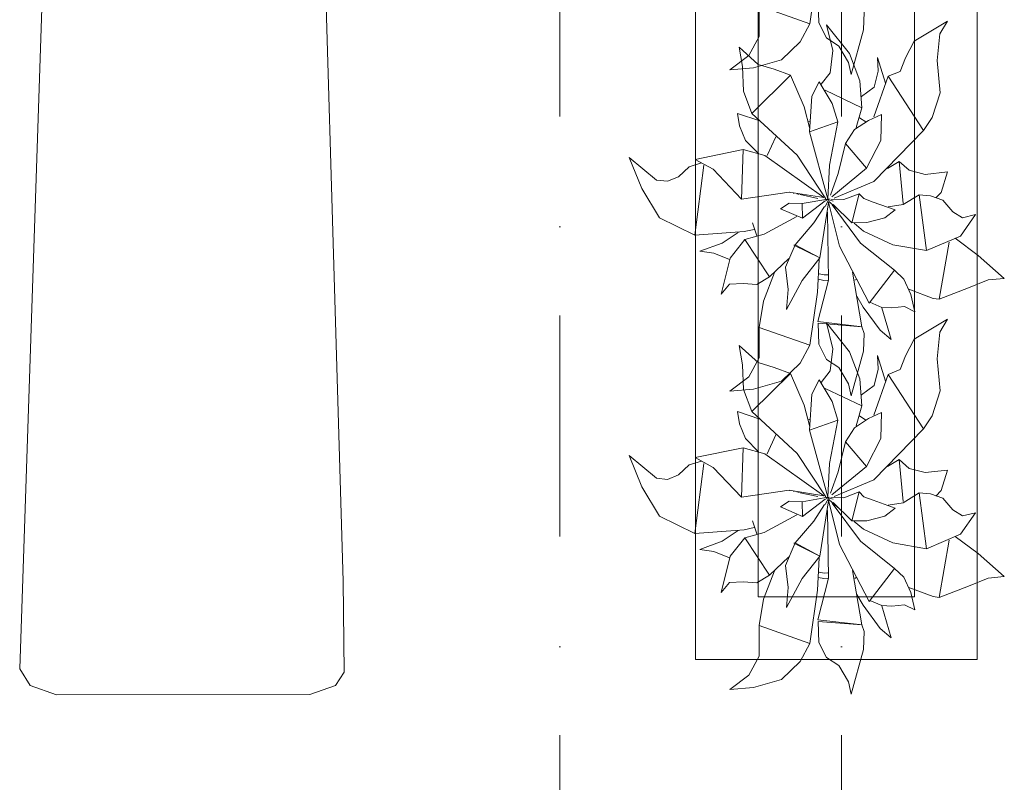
# Model space of a CAD drawing. Header units: millimetres. Extents: x -14761 to 157739, y -22400 to 107990.
# Tile 215 of 228: x 106688 to 108260, y 47880 to 49098. Entities that reach past the tile are written whole.
import ezdxf

# ---------------------------------------------------------------- set-up
doc = ezdxf.new("R2010")
doc.units = ezdxf.units.MM
doc.header["$MEASUREMENT"] = 0
doc.linetypes.add('Штрихпунктирная', pattern=[670.277762, 352.777767, -176.388884, 0, -141.111112])
for name, color, linetype in [('Интерьер - лежаки 2', 7, 'Continuous'), ('Интерьер - Мебель', 7, 'Continuous'), ('Элемент Модели - Оси', 7, 'Continuous')]:
    doc.layers.add(name, color=color, linetype=linetype)

msp = doc.modelspace()

# ---------------------------------------------------------------- linework, layer by layer
at = {"layer": 'Интерьер - лежаки 2', "color": 7, "linetype": 'Continuous', "lineweight": 15, "flags": 128}
msp.add_lwpolyline([(107204.1, 48201.1), (107205.9, 48055.9), (107191.8, 48034.5), (107151.1, 48020), (106746.2, 48019.9), (106704.4, 48034.5), (106687.7, 48061.3), (106741.1, 49660), (107161.1, 49660)], close=True, dxfattribs=at)
at = {"layer": 'Интерьер - Мебель', "color": 7, "linetype": 'Continuous', "lineweight": 15}
for p, q in [((107766.5, 49576.3), (107766.5, 48076.3)), ((108216.5, 48076.3), (108216.5, 49576.3)), ((107866.5, 49476.3), (107866.5, 48176.3)), ((108116.5, 48176.3), (108116.5, 49476.3)), ((107866.5, 48176.3), (108116.5, 48176.3)), ((107766.5, 48076.3), (108216.5, 48076.3))]:
    msp.add_line(p, q, dxfattribs=at)
at = {"layer": 'Интерьер - Мебель', "color": 252, "linetype": 'Continuous', "lineweight": 5}
for p, q in [((107949.4, 49090.7), (107961.4, 49175.7)), ((107949.4, 49090.7), (107961.4, 49175.7)), ((107962.4, 49125.9), (107963.6, 49092.3)), ((107962.4, 49125.9), (107963.6, 49092.3)), ((107868.1, 49070.6), (107868.4, 49119.4)), ((107868.1, 49070.6), (107868.4, 49119.4)), ((107868.4, 49119.4), (107949.4, 49090.7)), ((107868.4, 49119.4), (107949.4, 49090.7)), ((108034.8, 49081.2), (108035.9, 49109.6)), ((108034.8, 49081.2), (108035.9, 49109.6)), ((108115.6, 49063.3), (108169.1, 49095.2)), ((108115.6, 49063.3), (108169.1, 49095.2)), ((108156.6, 49074.9), (108169.1, 49095.2)), ((108156.6, 49074.9), (108169.1, 49095.2)), ((107933.8, 49062.1), (107949.4, 49090.7)), ((107933.8, 49062.1), (107949.4, 49090.7)), ((107963.6, 49092.3), (107976, 49068.3)), ((107963.6, 49092.3), (107976, 49068.3)), ((107976, 49089.4), (107986.1, 49048.3)), ((107976, 49089.4), (108012.4, 49043.5)), ((107976, 49089.4), (107986.1, 49048.3)), ((107976, 49089.4), (108012.4, 49043.5)), ((108015.1, 49010), (108034.8, 49081.2)), ((108015.1, 49010), (108034.8, 49081.2)), ((107851.6, 49040.2), (107868.1, 49070.6)), ((107851.6, 49040.2), (107868.1, 49070.6)), ((107976, 49068.3), (107995.7, 49055.4)), ((107976, 49068.3), (107995.7, 49055.4)), ((108102, 49036.8), (108115.6, 49063.3)), ((108102, 49036.8), (108115.6, 49063.3)), ((108152.5, 49032.3), (108156.6, 49074.9)), ((108152.5, 49032.3), (108156.6, 49074.9)), ((107836.5, 49053.5), (107841.9, 49022.7)), ((107836.5, 49053.5), (107866.5, 49026.2)), ((107836.5, 49053.5), (107841.9, 49022.7)), ((107836.5, 49053.5), (107866.5, 49026.2)), ((107903.8, 49033.3), (107933.8, 49062.1)), ((107903.8, 49033.3), (107933.8, 49062.1)), ((107981.6, 49012.9), (107986.1, 49048.3)), ((107981.6, 49012.9), (107986.1, 49048.3)), ((107995.7, 49055.4), (108010.9, 49029.3)), ((107995.7, 49055.4), (108010.9, 49029.3)), ((107821.5, 49017.3), (107851.6, 49040.2)), ((107821.5, 49017.3), (107851.6, 49040.2)), ((107859.5, 49020.6), (107903.8, 49033.3)), ((107859.5, 49020.6), (107903.8, 49033.3)), ((108012.4, 49043.5), (108029, 49000.1)), ((108012.4, 49043.5), (108029, 49000.1)), ((108057.3, 49037.2), (108058.3, 49015.4)), ((108057.3, 49037.2), (108070.2, 48996.3)), ((108057.3, 49037.2), (108058.3, 49015.4)), ((108057.3, 49037.2), (108070.2, 48996.3)), ((108093.4, 49014.9), (108102, 49036.8)), ((108093.4, 49014.9), (108102, 49036.8)), ((108152.5, 49032.3), (108157.5, 48980.8)), ((108152.5, 49032.3), (108157.5, 48980.8)), ((107821.5, 49017.3), (107859.5, 49020.6)), ((107821.5, 49017.3), (107859.5, 49020.6)), ((107841.9, 49022.7), (107843.1, 48983.3)), ((107841.9, 49022.7), (107843.1, 48983.3)), ((107866.5, 49026.2), (107892.3, 49018.3)), ((107866.5, 49026.2), (107892.3, 49018.3)), ((107892.3, 49018.3), (107918.5, 49008.9)), ((107892.3, 49018.3), (107918.5, 49008.9)), ((108010.9, 49029.3), (108015.1, 49010)), ((108010.9, 49029.3), (108015.1, 49010)), ((107856.7, 48947.8), (107918.5, 49008.9)), ((107856.7, 48947.8), (107918.5, 49008.9)), ((107918.5, 49008.9), (107940.2, 48958.3)), ((107918.5, 49008.9), (107940.2, 48958.3)), ((107967.4, 48994.4), (107981.6, 49012.9)), ((107967.4, 48994.4), (107981.6, 49012.9)), ((108051.3, 48942.4), (108074.5, 49007.3)), ((108051.3, 48942.4), (108074.5, 49007.3)), ((108051.8, 48989.7), (108058.3, 49015.4)), ((108051.8, 48989.7), (108058.3, 49015.4)), ((108074.5, 49007.3), (108093.4, 49014.9)), ((108074.5, 49007.3), (108093.4, 49014.9)), ((108074.5, 49007.3), (108130.6, 48920.5)), ((108074.5, 49007.3), (108130.6, 48920.5)), ((107952.2, 48975.5), (107964.2, 48998.5)), ((107952.2, 48975.5), (107964.2, 48998.5)), ((107964.2, 48998.5), (107984.9, 48963.8)), ((107964.2, 48998.5), (107984.9, 48963.8)), ((107973.5, 48984.8), (108032.2, 48956.9)), ((107973.5, 48984.8), (108032.2, 48956.9)), ((108029, 49000.1), (108032.2, 48956.9)), ((108029, 49000.1), (108032.2, 48956.9)), ((108031.9, 48974.7), (108051.8, 48989.7)), ((108031.9, 48974.7), (108051.8, 48989.7)), ((107843.1, 48983.3), (107856.7, 48947.8)), ((107843.1, 48983.3), (107856.7, 48947.8)), ((107948.8, 48918.3), (107952.2, 48975.5)), ((107948.8, 48918.3), (107952.2, 48975.5)), ((108144.3, 48941.2), (108157.5, 48980.8)), ((108144.3, 48941.2), (108157.5, 48980.8)), ((107940.2, 48958.3), (107949.1, 48923.5)), ((107940.2, 48958.3), (107949.1, 48923.5)), ((107984.9, 48963.8), (107993.7, 48934.2)), ((107984.9, 48963.8), (107993.7, 48934.2)), ((108023.4, 48925.2), (108032.2, 48956.9)), ((108023.4, 48925.2), (108032.2, 48956.9)), ((107833.8, 48947.8), (107836.8, 48928.2)), ((107833.8, 48947.8), (107869.3, 48935.9)), ((107833.8, 48947.8), (107836.8, 48928.2)), ((107833.8, 48947.8), (107869.3, 48935.9)), ((107856.7, 48947.8), (107929, 48881)), ((107856.7, 48947.8), (107929, 48881)), ((108028.7, 48941), (108038.4, 48934.3)), ((108028.7, 48941), (108038.4, 48934.3)), ((108042.6, 48936.6), (108063.5, 48946.2)), ((108042.6, 48936.6), (108063.5, 48946.2)), ((108062.8, 48904.7), (108063.5, 48946.2)), ((108062.8, 48904.7), (108063.5, 48946.2)), ((108130.6, 48920.5), (108144.3, 48941.2)), ((108130.6, 48920.5), (108144.3, 48941.2)), ((107836.8, 48928.2), (107846.7, 48904.8)), ((107836.8, 48928.2), (107846.7, 48904.8)), ((107946, 48934.4), (107949.7, 48935.6)), ((107946, 48934.4), (107949.7, 48935.6)), ((107948.8, 48918.3), (107993.7, 48934.2)), ((107948.8, 48918.3), (107993.7, 48934.2)), ((107980.7, 48865.1), (107993.7, 48934.2)), ((107980.7, 48865.1), (107993.7, 48934.2)), ((108005.9, 48899.7), (108020.4, 48922.1)), ((108005.9, 48899.7), (108020.4, 48922.1)), ((108020.4, 48922.1), (108042.6, 48936.6)), ((108020.4, 48922.1), (108042.6, 48936.6)), ((107880.9, 48880.6), (107894.7, 48910.7)), ((107880.9, 48880.6), (107894.7, 48910.7)), ((107948.8, 48918.3), (107977.9, 48811.1)), ((107948.8, 48918.3), (107977.9, 48811.1)), ((108051.5, 48839.1), (108130.6, 48920.5)), ((108051.5, 48839.1), (108130.6, 48920.5)), ((107766.2, 48874.5), (107842.5, 48890.2)), ((107766.2, 48874.5), (107842.5, 48890.2)), ((107840.2, 48811.2), (107842.5, 48890.2)), ((107840.2, 48811.2), (107842.5, 48890.2)), ((107842.5, 48890.2), (107877.2, 48880.6)), ((107842.5, 48890.2), (107877.2, 48880.6)), ((107846.7, 48904.8), (107867.3, 48883.8)), ((107846.7, 48904.8), (107867.3, 48883.8)), ((107994.4, 48851.8), (108005.9, 48899.7)), ((107994.4, 48851.8), (108005.9, 48899.7)), ((108005.9, 48899.7), (108039.7, 48860.4)), ((108005.9, 48899.7), (108039.7, 48860.4)), ((108039.7, 48860.4), (108062.8, 48904.7)), ((108039.7, 48860.4), (108062.8, 48904.7)), ((107660.6, 48877.6), (107680.8, 48828)), ((107660.6, 48877.6), (107704.5, 48841.5)), ((107660.6, 48877.6), (107680.8, 48828)), ((107660.6, 48877.6), (107704.5, 48841.5)), ((107766.2, 48874.5), (107795, 48858.7)), ((107766.2, 48874.5), (107795, 48858.7)), ((107877.2, 48880.6), (107971.3, 48813.4)), ((107877.2, 48880.6), (107971.3, 48813.4)), ((107929, 48881), (107974.7, 48811.7)), ((107929, 48881), (107974.7, 48811.7)), ((107739.6, 48846.8), (107756.7, 48862.6)), ((107739.6, 48846.8), (107756.7, 48862.6)), ((107756.7, 48862.6), (107776.4, 48869)), ((107756.7, 48862.6), (107776.4, 48869)), ((107765.7, 48753.4), (107779.8, 48865.1)), ((107765.7, 48753.4), (107779.8, 48865.1)), ((107795, 48858.7), (107840.2, 48811.2)), ((107795, 48858.7), (107840.2, 48811.2)), ((107977.9, 48811.1), (107980.7, 48865.1)), ((107977.9, 48811.1), (107980.7, 48865.1)), ((107984.1, 48814.7), (108039.7, 48860.4)), ((107984.1, 48814.7), (108039.7, 48860.4)), ((108073.2, 48860.2), (108091.7, 48871.2)), ((108073.2, 48860.2), (108091.7, 48871.2)), ((108074.7, 48863.4), (108075.5, 48861)), ((108074.7, 48863.4), (108075.5, 48861)), ((108091.7, 48871.2), (108098, 48804.3)), ((108091.7, 48871.2), (108108, 48857.2)), ((108091.7, 48871.2), (108098, 48804.3)), ((108091.7, 48871.2), (108108, 48857.2)), ((107721.8, 48839.6), (107739.6, 48846.8)), ((107721.8, 48839.6), (107739.6, 48846.8)), ((107982.3, 48817.6), (107994.4, 48851.8)), ((107982.3, 48817.6), (107994.4, 48851.8)), ((108108, 48857.2), (108133.5, 48850.6)), ((108108, 48857.2), (108133.5, 48850.6)), ((108133.5, 48850.6), (108168.9, 48854.6)), ((108133.5, 48850.6), (108168.9, 48854.6)), ((108159, 48821.9), (108168.9, 48854.6)), ((108159, 48821.9), (108168.9, 48854.6)), ((107680.8, 48828), (107709, 48781)), ((107680.8, 48828), (107709, 48781)), ((107704.5, 48841.5), (107721.8, 48839.6)), ((107704.5, 48841.5), (107721.8, 48839.6)), ((107988.2, 48812.4), (108051.5, 48839.1)), ((107988.2, 48812.4), (108051.5, 48839.1)), ((107840.2, 48811.2), (107916.3, 48822.3)), ((107840.2, 48811.2), (107916.3, 48822.3)), ((107916.3, 48822.3), (107971.3, 48813.4)), ((107916.3, 48822.3), (107971.3, 48813.4)), ((107916.6, 48822.1), (107917.6, 48821.9)), ((107916.6, 48822.1), (107917.6, 48821.9)), ((107922.4, 48820.8), (107924.4, 48820.4)), ((107922.4, 48820.8), (107924.4, 48820.4)), ((107928.2, 48819.6), (107932.1, 48818.7)), ((107928.2, 48819.6), (107932.1, 48818.7)), ((107934, 48818.3), (107962, 48812.2)), ((107934, 48818.3), (107962, 48812.2)), ((107973.7, 48799.4), (107980.1, 48811.5)), ((107973.7, 48799.4), (107980.1, 48811.5)), ((107974.4, 48808.4), (107980.1, 48811.5)), ((107974.4, 48808.4), (107980.1, 48811.5)), ((108003.3, 48810.4), (108027.9, 48819.7)), ((108003.3, 48810.4), (108027.9, 48819.7)), ((108016.1, 48773.2), (108027.9, 48819.7)), ((108016.1, 48773.2), (108027.9, 48819.7)), ((108027.9, 48819.7), (108035.6, 48811.9)), ((108027.9, 48819.7), (108035.6, 48811.9)), ((108035.6, 48811.9), (108050.1, 48806.2)), ((108035.6, 48811.9), (108050.1, 48806.2)), ((108098, 48802.4), (108123.6, 48818)), ((108098, 48802.4), (108123.6, 48818)), ((108123.6, 48818), (108135.5, 48728.8)), ((108123.6, 48818), (108142, 48816.5)), ((108123.6, 48818), (108135.5, 48728.8)), ((108123.6, 48818), (108142, 48816.5)), ((108142, 48816.5), (108161.6, 48809.5)), ((108142, 48816.5), (108161.6, 48809.5)), ((108150.4, 48813.1), (108159, 48821.9)), ((108150.4, 48813.1), (108159, 48821.9)), ((107902.6, 48795.8), (107916.4, 48804.7)), ((107902.6, 48795.8), (107916.4, 48804.7)), ((107902.6, 48795.8), (107937.3, 48780.4)), ((107902.6, 48795.8), (107937.3, 48780.4)), ((107916.4, 48804.7), (107937.1, 48803.9)), ((107916.4, 48804.7), (107937.1, 48803.9)), ((107937.1, 48803.9), (107977.9, 48811.1)), ((107937.1, 48803.9), (107977.9, 48811.1)), ((107937.1, 48803.9), (107937.3, 48780.4)), ((107937.1, 48803.9), (107937.3, 48780.4)), ((107937.3, 48780.4), (107973.9, 48808.1)), ((107937.3, 48780.4), (107973.9, 48808.1)), ((107955.8, 48773), (107972.4, 48799.3)), ((107955.8, 48773), (107972.4, 48799.3)), ((107965.4, 48717.1), (107979.2, 48805.4)), ((107965.4, 48717.1), (107979.2, 48805.4)), ((107975.4, 48810.6), (107977.4, 48810.2)), ((107975.4, 48810.6), (107977.4, 48810.2)), ((107976.9, 48810.3), (107977.9, 48811.1)), ((107976.9, 48810.3), (107977.9, 48811.1)), ((107979.1, 48806.2), (107996.4, 48735.9)), ((107979.1, 48806.2), (107996.4, 48735.9)), ((107979.3, 48809.7), (107986.2, 48808)), ((107979.3, 48809.7), (107986.2, 48808)), ((107979.3, 48807.3), (107993.9, 48794.8)), ((107979.3, 48807.3), (107993.9, 48794.8)), ((107982.6, 48811), (108003.3, 48810.4)), ((107982.6, 48811), (108003.3, 48810.4)), ((107984.8, 48801.7), (108030.3, 48740.8)), ((107984.8, 48801.7), (108030.3, 48740.8)), ((107986.3, 48802.7), (108016.1, 48773.2)), ((107986.3, 48802.7), (108016.1, 48773.2)), ((108050.1, 48806.2), (108085.3, 48793.9)), ((108050.1, 48806.2), (108085.3, 48793.9)), ((108074.2, 48798.7), (108098, 48802.4)), ((108074.2, 48798.7), (108098, 48802.4)), ((108161.6, 48809.5), (108177.7, 48791)), ((108161.6, 48809.5), (108177.7, 48791)), ((107709, 48781), (107765.7, 48753.4)), ((107709, 48781), (107765.7, 48753.4)), ((107876.4, 48754.9), (107928.2, 48783.2)), ((107876.4, 48754.9), (107928.2, 48783.2)), ((107977.2, 48790), (107979, 48681.8)), ((107977.2, 48790), (107979, 48681.8)), ((108040.2, 48773.5), (108069.2, 48781)), ((108040.2, 48773.5), (108069.2, 48781)), ((108069.2, 48781), (108085.3, 48793.9)), ((108069.2, 48781), (108085.3, 48793.9)), ((108177.7, 48791), (108193.1, 48781.2)), ((108177.7, 48791), (108193.1, 48781.2)), ((108189.7, 48752.1), (108213.7, 48786.4)), ((108189.7, 48752.1), (108213.7, 48786.4)), ((108193.1, 48781.2), (108213.7, 48786.4)), ((108193.1, 48781.2), (108213.7, 48786.4)), ((107857.7, 48773.3), (107864.8, 48752.7)), ((107857.7, 48773.3), (107864.8, 48752.7)), ((107925.8, 48738.3), (107955.8, 48773)), ((107925.8, 48738.3), (107955.8, 48773)), ((108016.1, 48773.2), (108040.2, 48773.5)), ((108016.1, 48773.2), (108040.2, 48773.5)), ((108020, 48772.5), (108034.7, 48759.9)), ((108020, 48772.5), (108034.7, 48759.9)), ((107765.7, 48753.4), (107844.1, 48759.3)), ((107765.7, 48753.4), (107844.1, 48759.3)), ((107809.4, 48740.8), (107834.9, 48758)), ((107809.4, 48740.8), (107834.9, 48758)), ((107844.1, 48759.3), (107860.5, 48762.7)), ((107844.1, 48759.3), (107860.5, 48762.7)), ((107845.6, 48746.5), (107876.4, 48754.9)), ((107845.6, 48746.5), (107876.4, 48754.9)), ((108034.7, 48759.9), (108081.6, 48738.1)), ((108034.7, 48759.9), (108081.6, 48738.1)), ((108135.5, 48728.8), (108189.7, 48752.1)), ((108135.5, 48728.8), (108189.7, 48752.1)), ((107773.6, 48727.9), (107809.4, 48740.8)), ((107773.6, 48727.9), (107809.4, 48740.8)), ((107821.8, 48716.8), (107845.6, 48746.5)), ((107821.8, 48716.8), (107845.6, 48746.5)), ((107845.6, 48746.5), (107885, 48686.9)), ((107845.6, 48746.5), (107885, 48686.9)), ((107910.6, 48702.5), (107925.8, 48738.3)), ((107910.6, 48702.5), (107925.8, 48738.3)), ((107923.6, 48737.6), (107925.8, 48738.3)), ((107923.6, 48737.6), (107925.8, 48738.3)), ((107923.6, 48737.6), (107965.4, 48717.1)), ((107923.6, 48737.6), (107965.4, 48717.1)), ((107925.8, 48738.3), (107965.4, 48717.1)), ((107925.8, 48738.3), (107965.4, 48717.1)), ((107996.4, 48735.9), (108043.7, 48644.8)), ((107996.4, 48735.9), (108043.7, 48644.8)), ((108030.3, 48740.8), (108084.3, 48697.6)), ((108030.3, 48740.8), (108084.3, 48697.6)), ((108081.6, 48738.1), (108135.5, 48728.8)), ((108081.6, 48738.1), (108135.5, 48728.8)), ((108155.8, 48651.2), (108171.5, 48742.4)), ((108155.8, 48651.2), (108171.5, 48742.4)), ((108181.3, 48748.5), (108218, 48721.3)), ((108181.3, 48748.5), (108218, 48721.3)), ((107773.6, 48727.9), (107796, 48724.7)), ((107773.6, 48727.9), (107796, 48724.7)), ((107796, 48724.7), (107820.7, 48714.7)), ((107796, 48724.7), (107820.7, 48714.7)), ((108218, 48721.3), (108259.7, 48684.5)), ((108218, 48721.3), (108259.7, 48684.5)), ((107807.6, 48659.1), (107821.8, 48716.8)), ((107807.6, 48659.1), (107821.8, 48716.8)), ((107885, 48686.9), (107915.7, 48716.2)), ((107885, 48686.9), (107915.7, 48716.2)), ((107910.6, 48702.5), (107914.6, 48666.9)), ((107910.6, 48702.5), (107914.6, 48666.9)), ((107936.8, 48681.4), (107965.4, 48717.1)), ((107936.8, 48681.4), (107965.4, 48717.1)), ((107961.4, 48662.7), (107964.2, 48714.6)), ((107961.4, 48662.7), (107964.2, 48714.6)), ((107864.7, 48674.5), (107885, 48686.9)), ((107864.7, 48674.5), (107885, 48686.9)), ((107875.1, 48648.3), (107892.7, 48693.8)), ((107875.1, 48648.3), (107892.7, 48693.8)), ((107964.1, 48691.7), (107972.2, 48690.1)), ((107964.1, 48691.7), (107972.2, 48690.1)), ((107972.2, 48690.1), (107977.8, 48690.4)), ((107972.2, 48690.1), (107977.8, 48690.4)), ((108017.3, 48694.3), (108032.4, 48607.3)), ((108017.3, 48694.3), (108032.4, 48607.3)), ((108043.7, 48644.8), (108084.3, 48697.6)), ((108043.7, 48644.8), (108084.3, 48697.6)), ((108084.3, 48697.6), (108099.4, 48683.3)), ((108084.3, 48697.6), (108099.4, 48683.3)), ((107807.6, 48659.1), (107821.1, 48675.2)), ((107807.6, 48659.1), (107821.1, 48675.2)), ((107821.1, 48675.2), (107842.6, 48676.2)), ((107821.1, 48675.2), (107842.6, 48676.2)), ((107842.6, 48676.2), (107864.7, 48674.5)), ((107842.6, 48676.2), (107864.7, 48674.5)), ((107911.8, 48635), (107936.8, 48681.4)), ((107911.8, 48635), (107936.8, 48681.4)), ((107961.8, 48615.6), (107979, 48681.8)), ((107961.8, 48615.6), (107979, 48681.8)), ((107963, 48683.1), (107971.8, 48681.4)), ((107963, 48683.1), (107971.8, 48681.4)), ((107971.8, 48681.4), (107978.5, 48681.8)), ((107971.8, 48681.4), (107978.5, 48681.8)), ((108021, 48681.6), (108023, 48682.9)), ((108021, 48681.6), (108023, 48682.9)), ((108099.4, 48683.3), (108110.7, 48658.9)), ((108099.4, 48683.3), (108110.7, 48658.9)), ((108202.6, 48669.2), (108233.7, 48682.1)), ((108202.6, 48669.2), (108233.7, 48682.1)), ((108233.7, 48682.1), (108259.7, 48684.5)), ((108233.7, 48682.1), (108259.7, 48684.5)), ((107911.8, 48635), (107914.6, 48666.9)), ((107911.8, 48635), (107914.6, 48666.9)), ((107949.4, 48577.7), (107961.4, 48662.7)), ((107949.4, 48577.7), (107961.4, 48662.7)), ((108024.3, 48656.1), (108034.1, 48638.8)), ((108024.3, 48656.1), (108034.1, 48638.8)), ((108107, 48667.1), (108145.9, 48652.5)), ((108107, 48667.1), (108145.9, 48652.5)), ((108110.7, 48658.9), (108116.6, 48631.3)), ((108110.7, 48658.9), (108116.6, 48631.3)), ((108155.8, 48651.2), (108202.6, 48669.2)), ((108155.8, 48651.2), (108202.6, 48669.2)), ((107868.4, 48606.3), (107875.1, 48648.3)), ((107868.4, 48606.3), (107875.1, 48648.3)), ((108034.1, 48638.8), (108061.4, 48601.8)), ((108034.1, 48638.8), (108061.4, 48601.8)), ((108045, 48646.6), (108064.4, 48638.2)), ((108045, 48646.6), (108064.4, 48638.2)), ((108080.3, 48637.4), (108100.4, 48639.4)), ((108080.3, 48637.4), (108100.4, 48639.4)), ((108100.4, 48639.4), (108116.6, 48631.3)), ((108100.4, 48639.4), (108116.6, 48631.3)), ((108145.9, 48652.5), (108155.8, 48651.2)), ((108145.9, 48652.5), (108155.8, 48651.2)), ((108063.9, 48637.6), (108079.1, 48586.8)), ((108063.9, 48637.6), (108079.1, 48586.8)), ((108064.4, 48638.2), (108080.3, 48637.4)), ((108064.4, 48638.2), (108080.3, 48637.4)), ((107961.8, 48615.6), (108028.6, 48607.7)), ((107961.8, 48615.6), (108028.6, 48607.7)), ((107962.4, 48612.8), (107963.6, 48579.3)), ((107962.4, 48612.8), (108032.4, 48607.3)), ((107962.4, 48612.8), (107963.6, 48579.3)), ((107962.4, 48612.8), (108032.4, 48607.3)), ((107976, 48613.3), (107986.1, 48572.3)), ((107976, 48613.3), (108012.4, 48567.5)), ((107976, 48613.3), (107986.1, 48572.3)), ((107976, 48613.3), (108012.4, 48567.5)), ((108032.4, 48607.3), (108035.9, 48596.6)), ((108032.4, 48607.3), (108035.9, 48596.6)), ((108115.6, 48587.3), (108169.1, 48619.2)), ((108115.6, 48587.3), (108169.1, 48619.2)), ((108156.6, 48598.9), (108169.1, 48619.2)), ((108156.6, 48598.9), (108169.1, 48619.2)), ((107868.1, 48557.5), (107868.4, 48606.3)), ((107868.1, 48557.5), (107868.4, 48606.3)), ((107868.4, 48606.3), (107949.4, 48577.7)), ((107868.4, 48606.3), (107949.4, 48577.7)), ((108034.8, 48568.2), (108035.9, 48596.6)), ((108034.8, 48568.2), (108035.9, 48596.6)), ((108061.4, 48601.8), (108079.1, 48586.8)), ((108061.4, 48601.8), (108079.1, 48586.8)), ((108152.5, 48556.3), (108156.6, 48598.9)), ((108152.5, 48556.3), (108156.6, 48598.9)), ((107836.5, 48577.4), (107841.9, 48546.7)), ((107836.5, 48577.4), (107866.5, 48550.2)), ((107836.5, 48577.4), (107841.9, 48546.7)), ((107836.5, 48577.4), (107866.5, 48550.2)), ((107933.8, 48549.1), (107949.4, 48577.7)), ((107933.8, 48549.1), (107949.4, 48577.7)), ((107963.6, 48579.3), (107976, 48555.2)), ((107963.6, 48579.3), (107976, 48555.2)), ((108102, 48560.8), (108115.6, 48587.3)), ((108102, 48560.8), (108115.6, 48587.3)), ((107981.6, 48536.9), (107986.1, 48572.3)), ((107981.6, 48536.9), (107986.1, 48572.3)), ((108012.4, 48567.5), (108029, 48524.1)), ((108012.4, 48567.5), (108029, 48524.1)), ((108015.1, 48496.9), (108034.8, 48568.2)), ((108015.1, 48496.9), (108034.8, 48568.2)), ((108057.3, 48561.2), (108058.3, 48539.4)), ((108057.3, 48561.2), (108070.2, 48520.3)), ((108057.3, 48561.2), (108058.3, 48539.4)), ((108057.3, 48561.2), (108070.2, 48520.3)), ((108093.4, 48538.8), (108102, 48560.8)), ((108093.4, 48538.8), (108102, 48560.8)), ((107841.9, 48546.7), (107843.1, 48507.3)), ((107841.9, 48546.7), (107843.1, 48507.3)), ((107851.6, 48527.2), (107868.1, 48557.5)), ((107851.6, 48527.2), (107868.1, 48557.5)), ((107866.5, 48550.2), (107892.3, 48542.2)), ((107866.5, 48550.2), (107892.3, 48542.2)), ((107903.8, 48520.3), (107933.8, 48549.1)), ((107903.8, 48520.3), (107933.8, 48549.1)), ((107976, 48555.2), (107995.7, 48542.3)), ((107976, 48555.2), (107995.7, 48542.3)), ((108152.5, 48556.3), (108157.5, 48504.8)), ((108152.5, 48556.3), (108157.5, 48504.8)), ((107856.7, 48471.8), (107918.5, 48532.9)), ((107856.7, 48471.8), (107918.5, 48532.9)), ((107892.3, 48542.2), (107918.5, 48532.9)), ((107892.3, 48542.2), (107918.5, 48532.9)), ((107918.5, 48532.9), (107940.2, 48482.3)), ((107918.5, 48532.9), (107940.2, 48482.3)), ((107967.4, 48518.4), (107981.6, 48536.9)), ((107967.4, 48518.4), (107981.6, 48536.9)), ((107995.7, 48542.3), (108010.9, 48516.3)), ((107995.7, 48542.3), (108010.9, 48516.3)), ((108051.3, 48466.4), (108074.5, 48531.3)), ((108051.3, 48466.4), (108074.5, 48531.3)), ((108051.8, 48513.7), (108058.3, 48539.4)), ((108051.8, 48513.7), (108058.3, 48539.4)), ((108074.5, 48531.3), (108093.4, 48538.8)), ((108074.5, 48531.3), (108093.4, 48538.8)), ((108074.5, 48531.3), (108130.6, 48444.5)), ((108074.5, 48531.3), (108130.6, 48444.5)), ((107821.5, 48504.2), (107851.6, 48527.2)), ((107821.5, 48504.2), (107851.6, 48527.2)), ((107859.5, 48507.5), (107903.8, 48520.3)), ((107859.5, 48507.5), (107903.8, 48520.3)), ((107952.2, 48499.5), (107964.2, 48522.5)), ((107952.2, 48499.5), (107964.2, 48522.5)), ((107964.2, 48522.5), (107984.9, 48487.8)), ((107964.2, 48522.5), (107984.9, 48487.8)), ((108010.9, 48516.3), (108015.1, 48496.9)), ((108010.9, 48516.3), (108015.1, 48496.9)), ((108029, 48524.1), (108032.2, 48480.9)), ((108029, 48524.1), (108032.2, 48480.9)), ((108031.9, 48498.6), (108051.8, 48513.7)), ((108031.9, 48498.6), (108051.8, 48513.7)), ((107821.5, 48504.2), (107859.5, 48507.5)), ((107821.5, 48504.2), (107859.5, 48507.5)), ((107843.1, 48507.3), (107856.7, 48471.8)), ((107843.1, 48507.3), (107856.7, 48471.8)), ((107948.8, 48442.3), (107952.2, 48499.5)), ((107948.8, 48442.3), (107952.2, 48499.5)), ((107973.5, 48508.8), (108032.2, 48480.9)), ((107973.5, 48508.8), (108032.2, 48480.9)), ((108144.3, 48465.1), (108157.5, 48504.8)), ((108144.3, 48465.1), (108157.5, 48504.8)), ((107940.2, 48482.3), (107949.1, 48447.5)), ((107940.2, 48482.3), (107949.1, 48447.5)), ((107984.9, 48487.8), (107993.7, 48458.2)), ((107984.9, 48487.8), (107993.7, 48458.2)), ((107833.8, 48471.8), (107836.8, 48452.1)), ((107833.8, 48471.8), (107869.3, 48459.9)), ((107833.8, 48471.8), (107836.8, 48452.1)), ((107833.8, 48471.8), (107869.3, 48459.9)), ((107856.7, 48471.8), (107929, 48405)), ((107856.7, 48471.8), (107929, 48405)), ((108023.4, 48449.1), (108032.2, 48480.9)), ((108023.4, 48449.1), (108032.2, 48480.9)), ((108042.6, 48460.6), (108063.5, 48470.2)), ((108042.6, 48460.6), (108063.5, 48470.2)), ((108062.8, 48428.7), (108063.5, 48470.2)), ((108062.8, 48428.7), (108063.5, 48470.2)), ((107836.8, 48452.1), (107846.7, 48428.7)), ((107836.8, 48452.1), (107846.7, 48428.7)), ((107946, 48458.4), (107949.7, 48459.6)), ((107946, 48458.4), (107949.7, 48459.6)), ((107948.8, 48442.3), (107993.7, 48458.2)), ((107948.8, 48442.3), (107993.7, 48458.2)), ((107980.7, 48389.1), (107993.7, 48458.2)), ((107980.7, 48389.1), (107993.7, 48458.2)), ((108020.4, 48446.1), (108042.6, 48460.6)), ((108020.4, 48446.1), (108042.6, 48460.6)), ((108028.7, 48465), (108038.4, 48458.3)), ((108028.7, 48465), (108038.4, 48458.3)), ((108130.6, 48444.5), (108144.3, 48465.1)), ((108130.6, 48444.5), (108144.3, 48465.1)), ((107880.9, 48404.6), (107894.7, 48434.7)), ((107880.9, 48404.6), (107894.7, 48434.7)), ((107948.8, 48442.3), (107977.9, 48335.1)), ((107948.8, 48442.3), (107977.9, 48335.1)), ((108005.9, 48423.7), (108020.4, 48446.1)), ((108005.9, 48423.7), (108020.4, 48446.1)), ((108051.5, 48363.1), (108130.6, 48444.5)), ((108051.5, 48363.1), (108130.6, 48444.5)), ((107846.7, 48428.7), (107867.3, 48407.7)), ((107846.7, 48428.7), (107867.3, 48407.7)), ((107994.4, 48375.8), (108005.9, 48423.7)), ((107994.4, 48375.8), (108005.9, 48423.7)), ((108005.9, 48423.7), (108039.7, 48384.4)), ((108005.9, 48423.7), (108039.7, 48384.4)), ((108039.7, 48384.4), (108062.8, 48428.7)), ((108039.7, 48384.4), (108062.8, 48428.7)), ((107766.2, 48398.5), (107842.5, 48414.1)), ((107766.2, 48398.5), (107842.5, 48414.1)), ((107840.2, 48335.2), (107842.5, 48414.1)), ((107840.2, 48335.2), (107842.5, 48414.1)), ((107842.5, 48414.1), (107877.2, 48404.6)), ((107842.5, 48414.1), (107877.2, 48404.6)), ((107877.2, 48404.6), (107971.3, 48337.4)), ((107877.2, 48404.6), (107971.3, 48337.4)), ((107929, 48405), (107974.7, 48335.7)), ((107929, 48405), (107974.7, 48335.7)), ((107660.6, 48401.5), (107680.8, 48352)), ((107660.6, 48401.5), (107704.5, 48365.5)), ((107660.6, 48401.5), (107680.8, 48352)), ((107660.6, 48401.5), (107704.5, 48365.5)), ((107756.7, 48386.6), (107776.4, 48392.9)), ((107756.7, 48386.6), (107776.4, 48392.9)), ((107765.7, 48277.4), (107779.8, 48389)), ((107765.7, 48277.4), (107779.8, 48389)), ((107766.2, 48398.5), (107795, 48382.7)), ((107766.2, 48398.5), (107795, 48382.7)), ((107977.9, 48335.1), (107980.7, 48389.1)), ((107977.9, 48335.1), (107980.7, 48389.1)), ((108073.2, 48384.2), (108091.7, 48395.2)), ((108073.2, 48384.2), (108091.7, 48395.2)), ((108074.7, 48387.4), (108075.5, 48385)), ((108074.7, 48387.4), (108075.5, 48385)), ((108091.7, 48395.2), (108098, 48328.3)), ((108091.7, 48395.2), (108108, 48381.2)), ((108091.7, 48395.2), (108098, 48328.3)), ((108091.7, 48395.2), (108108, 48381.2)), ((107739.6, 48370.8), (107756.7, 48386.6)), ((107739.6, 48370.8), (107756.7, 48386.6)), ((107795, 48382.7), (107840.2, 48335.2)), ((107795, 48382.7), (107840.2, 48335.2)), ((107982.3, 48341.6), (107994.4, 48375.8)), ((107982.3, 48341.6), (107994.4, 48375.8)), ((107984.1, 48338.7), (108039.7, 48384.4)), ((107984.1, 48338.7), (108039.7, 48384.4)), ((108108, 48381.2), (108133.5, 48374.6)), ((108108, 48381.2), (108133.5, 48374.6)), ((108133.5, 48374.6), (108168.9, 48378.6)), ((108133.5, 48374.6), (108168.9, 48378.6)), ((108159, 48345.9), (108168.9, 48378.6)), ((108159, 48345.9), (108168.9, 48378.6)), ((107704.5, 48365.5), (107721.8, 48363.6)), ((107704.5, 48365.5), (107721.8, 48363.6)), ((107721.8, 48363.6), (107739.6, 48370.8)), ((107721.8, 48363.6), (107739.6, 48370.8)), ((107988.2, 48336.4), (108051.5, 48363.1)), ((107988.2, 48336.4), (108051.5, 48363.1)), ((107680.8, 48352), (107709, 48304.9)), ((107680.8, 48352), (107709, 48304.9)), ((107840.2, 48335.2), (107916.3, 48346.3)), ((107840.2, 48335.2), (107916.3, 48346.3)), ((107916.3, 48346.3), (107971.3, 48337.4)), ((107916.3, 48346.3), (107971.3, 48337.4)), ((107916.6, 48346.1), (107917.6, 48345.8)), ((107916.6, 48346.1), (107917.6, 48345.8)), ((107922.4, 48344.8), (107924.4, 48344.4)), ((107922.4, 48344.8), (107924.4, 48344.4)), ((107928.2, 48343.5), (107932.1, 48342.7)), ((107928.2, 48343.5), (107932.1, 48342.7)), ((107934, 48342.3), (107962, 48336.2)), ((107934, 48342.3), (107962, 48336.2)), ((108003.3, 48334.4), (108027.9, 48343.7)), ((108003.3, 48334.4), (108027.9, 48343.7)), ((108016.1, 48297.2), (108027.9, 48343.7)), ((108016.1, 48297.2), (108027.9, 48343.7)), ((108027.9, 48343.7), (108035.6, 48335.9)), ((108027.9, 48343.7), (108035.6, 48335.9)), ((108098, 48326.4), (108123.6, 48341.9)), ((108098, 48326.4), (108123.6, 48341.9)), ((108123.6, 48341.9), (108135.5, 48252.8)), ((108123.6, 48341.9), (108142, 48340.5)), ((108123.6, 48341.9), (108135.5, 48252.8)), ((108123.6, 48341.9), (108142, 48340.5)), ((108142, 48340.5), (108161.6, 48333.5)), ((108142, 48340.5), (108161.6, 48333.5)), ((108150.4, 48337), (108159, 48345.9)), ((108150.4, 48337), (108159, 48345.9)), ((107902.6, 48319.8), (107916.4, 48328.6)), ((107902.6, 48319.8), (107916.4, 48328.6)), ((107916.4, 48328.6), (107937.1, 48327.9)), ((107916.4, 48328.6), (107937.1, 48327.9)), ((107937.1, 48327.9), (107977.9, 48335.1)), ((107937.1, 48327.9), (107977.9, 48335.1)), ((107937.1, 48327.9), (107937.3, 48304.4)), ((107937.1, 48327.9), (107937.3, 48304.4)), ((107937.3, 48304.4), (107973.9, 48332.1)), ((107937.3, 48304.4), (107973.9, 48332.1)), ((107965.4, 48241.1), (107979.2, 48329.4)), ((107965.4, 48241.1), (107979.2, 48329.4)), ((107973.7, 48323.4), (107980.1, 48335.5)), ((107973.7, 48323.4), (107980.1, 48335.5)), ((107974.4, 48332.3), (107980.1, 48335.5)), ((107974.4, 48332.3), (107980.1, 48335.5)), ((107975.4, 48334.6), (107977.4, 48334.2)), ((107975.4, 48334.6), (107977.4, 48334.2)), ((107976.9, 48334.3), (107977.9, 48335.1)), ((107976.9, 48334.3), (107977.9, 48335.1)), ((107979.1, 48330.2), (107996.4, 48259.8)), ((107979.1, 48330.2), (107996.4, 48259.8)), ((107979.3, 48333.7), (107986.2, 48332)), ((107979.3, 48333.7), (107986.2, 48332)), ((107979.3, 48331.3), (107993.9, 48318.8)), ((107979.3, 48331.3), (107993.9, 48318.8)), ((107982.6, 48334.9), (108003.3, 48334.4)), ((107982.6, 48334.9), (108003.3, 48334.4)), ((107984.8, 48325.7), (108030.3, 48264.8)), ((107984.8, 48325.7), (108030.3, 48264.8)), ((107986.3, 48326.7), (108016.1, 48297.2)), ((107986.3, 48326.7), (108016.1, 48297.2)), ((108035.6, 48335.9), (108050.1, 48330.2)), ((108035.6, 48335.9), (108050.1, 48330.2)), ((108050.1, 48330.2), (108085.3, 48317.9)), ((108050.1, 48330.2), (108085.3, 48317.9)), ((108074.2, 48322.6), (108098, 48326.4)), ((108074.2, 48322.6), (108098, 48326.4)), ((108161.6, 48333.5), (108177.7, 48315)), ((108161.6, 48333.5), (108177.7, 48315)), ((107902.6, 48319.8), (107937.3, 48304.4)), ((107902.6, 48319.8), (107937.3, 48304.4)), ((107955.8, 48297), (107972.4, 48323.3)), ((107955.8, 48297), (107972.4, 48323.3)), ((107977.2, 48314), (107979, 48205.8)), ((107977.2, 48314), (107979, 48205.8)), ((108069.2, 48305), (108085.3, 48317.9)), ((108069.2, 48305), (108085.3, 48317.9)), ((108177.7, 48315), (108193.1, 48305.2)), ((108177.7, 48315), (108193.1, 48305.2)), ((108189.7, 48276.1), (108213.7, 48310.3)), ((108189.7, 48276.1), (108213.7, 48310.3)), ((108193.1, 48305.2), (108213.7, 48310.3)), ((108193.1, 48305.2), (108213.7, 48310.3)), ((107709, 48304.9), (107765.7, 48277.4)), ((107709, 48304.9), (107765.7, 48277.4)), ((107857.7, 48297.3), (107864.8, 48276.7)), ((107857.7, 48297.3), (107864.8, 48276.7)), ((107876.4, 48278.9), (107928.2, 48307.2)), ((107876.4, 48278.9), (107928.2, 48307.2)), ((107925.8, 48262.3), (107955.8, 48297)), ((107925.8, 48262.3), (107955.8, 48297)), ((108016.1, 48297.2), (108040.2, 48297.5)), ((108016.1, 48297.2), (108040.2, 48297.5)), ((108020, 48296.4), (108034.7, 48283.9)), ((108020, 48296.4), (108034.7, 48283.9)), ((108040.2, 48297.5), (108069.2, 48305)), ((108040.2, 48297.5), (108069.2, 48305)), ((107765.7, 48277.4), (107844.1, 48283.3)), ((107765.7, 48277.4), (107844.1, 48283.3)), ((107809.4, 48264.8), (107834.9, 48282)), ((107809.4, 48264.8), (107834.9, 48282)), ((107844.1, 48283.3), (107860.5, 48286.7)), ((107844.1, 48283.3), (107860.5, 48286.7)), ((107845.6, 48270.5), (107876.4, 48278.9)), ((107845.6, 48270.5), (107876.4, 48278.9)), ((108034.7, 48283.9), (108081.6, 48262.1)), ((108034.7, 48283.9), (108081.6, 48262.1)), ((107773.6, 48251.9), (107809.4, 48264.8)), ((107773.6, 48251.9), (107809.4, 48264.8)), ((107821.8, 48240.8), (107845.6, 48270.5)), ((107821.8, 48240.8), (107845.6, 48270.5)), ((107845.6, 48270.5), (107885, 48210.8)), ((107845.6, 48270.5), (107885, 48210.8)), ((107910.6, 48226.4), (107925.8, 48262.3)), ((107910.6, 48226.4), (107925.8, 48262.3)), ((107923.6, 48261.6), (107925.8, 48262.3)), ((107923.6, 48261.6), (107925.8, 48262.3)), ((107923.6, 48261.6), (107965.4, 48241.1)), ((107923.6, 48261.6), (107965.4, 48241.1)), ((107925.8, 48262.3), (107965.4, 48241.1)), ((107925.8, 48262.3), (107965.4, 48241.1)), ((108030.3, 48264.8), (108084.3, 48221.6)), ((108030.3, 48264.8), (108084.3, 48221.6)), ((108081.6, 48262.1), (108135.5, 48252.8)), ((108081.6, 48262.1), (108135.5, 48252.8)), ((108135.5, 48252.8), (108189.7, 48276.1)), ((108135.5, 48252.8), (108189.7, 48276.1)), ((108155.8, 48175.2), (108171.5, 48266.4)), ((108155.8, 48175.2), (108171.5, 48266.4)), ((108181.3, 48272.5), (108218, 48245.3)), ((108181.3, 48272.5), (108218, 48245.3)), ((107773.6, 48251.9), (107796, 48248.7)), ((107773.6, 48251.9), (107796, 48248.7)), ((107796, 48248.7), (107820.7, 48238.6)), ((107796, 48248.7), (107820.7, 48238.6)), ((107996.4, 48259.8), (108043.7, 48168.8)), ((107996.4, 48259.8), (108043.7, 48168.8)), ((107807.6, 48183.1), (107821.8, 48240.8)), ((107807.6, 48183.1), (107821.8, 48240.8)), ((107885, 48210.8), (107915.7, 48240.2)), ((107885, 48210.8), (107915.7, 48240.2)), ((107936.8, 48205.3), (107965.4, 48241.1)), ((107936.8, 48205.3), (107965.4, 48241.1)), ((107961.4, 48186.7), (107964.2, 48238.6)), ((107961.4, 48186.7), (107964.2, 48238.6)), ((108218, 48245.3), (108259.7, 48208.5)), ((108218, 48245.3), (108259.7, 48208.5)), ((107875.1, 48172.3), (107892.7, 48217.8)), ((107875.1, 48172.3), (107892.7, 48217.8)), ((107910.6, 48226.4), (107914.6, 48190.8)), ((107910.6, 48226.4), (107914.6, 48190.8)), ((107964.1, 48215.7), (107972.2, 48214.1)), ((107964.1, 48215.7), (107972.2, 48214.1)), ((107972.2, 48214.1), (107977.8, 48214.4)), ((107972.2, 48214.1), (107977.8, 48214.4)), ((108017.3, 48218.3), (108032.4, 48131.2)), ((108017.3, 48218.3), (108032.4, 48131.2)), ((108043.7, 48168.8), (108084.3, 48221.6)), ((108043.7, 48168.8), (108084.3, 48221.6)), ((108084.3, 48221.6), (108099.4, 48207.3)), ((108084.3, 48221.6), (108099.4, 48207.3)), ((107807.6, 48183.1), (107821.1, 48199.2)), ((107807.6, 48183.1), (107821.1, 48199.2)), ((107821.1, 48199.2), (107842.6, 48200.2)), ((107821.1, 48199.2), (107842.6, 48200.2)), ((107842.6, 48200.2), (107864.7, 48198.4)), ((107842.6, 48200.2), (107864.7, 48198.4)), ((107864.7, 48198.4), (107885, 48210.8)), ((107864.7, 48198.4), (107885, 48210.8)), ((107911.8, 48159), (107936.8, 48205.3)), ((107911.8, 48159), (107936.8, 48205.3)), ((107961.8, 48139.6), (107979, 48205.8)), ((107961.8, 48139.6), (107979, 48205.8)), ((107963, 48207.1), (107971.8, 48205.4)), ((107963, 48207.1), (107971.8, 48205.4)), ((107971.8, 48205.4), (107978.5, 48205.8)), ((107971.8, 48205.4), (107978.5, 48205.8)), ((108021, 48205.6), (108023, 48206.9)), ((108021, 48205.6), (108023, 48206.9)), ((108099.4, 48207.3), (108110.7, 48182.9)), ((108099.4, 48207.3), (108110.7, 48182.9)), ((108202.6, 48193.2), (108233.7, 48206.1)), ((108202.6, 48193.2), (108233.7, 48206.1)), ((108233.7, 48206.1), (108259.7, 48208.5)), ((108233.7, 48206.1), (108259.7, 48208.5)), ((107911.8, 48159), (107914.6, 48190.8)), ((107911.8, 48159), (107914.6, 48190.8)), ((107949.4, 48101.7), (107961.4, 48186.7)), ((107949.4, 48101.7), (107961.4, 48186.7)), ((108107, 48191.1), (108145.9, 48176.4)), ((108107, 48191.1), (108145.9, 48176.4)), ((108110.7, 48182.9), (108116.6, 48155.3)), ((108110.7, 48182.9), (108116.6, 48155.3)), ((108155.8, 48175.2), (108202.6, 48193.2)), ((108155.8, 48175.2), (108202.6, 48193.2)), ((107868.4, 48130.3), (107875.1, 48172.3)), ((107868.4, 48130.3), (107875.1, 48172.3)), ((108024.3, 48180.1), (108034.1, 48162.8)), ((108024.3, 48180.1), (108034.1, 48162.8)), ((108045, 48170.5), (108064.4, 48162.1)), ((108045, 48170.5), (108064.4, 48162.1)), ((108145.9, 48176.4), (108155.8, 48175.2)), ((108145.9, 48176.4), (108155.8, 48175.2)), ((108034.1, 48162.8), (108061.4, 48125.8)), ((108034.1, 48162.8), (108061.4, 48125.8)), ((108063.9, 48161.6), (108079.1, 48110.8)), ((108063.9, 48161.6), (108079.1, 48110.8)), ((108064.4, 48162.1), (108080.3, 48161.3)), ((108064.4, 48162.1), (108080.3, 48161.3)), ((108080.3, 48161.3), (108100.4, 48163.3)), ((108080.3, 48161.3), (108100.4, 48163.3)), ((108100.4, 48163.3), (108116.6, 48155.3)), ((108100.4, 48163.3), (108116.6, 48155.3)), ((107961.8, 48139.6), (108028.6, 48131.7)), ((107961.8, 48139.6), (108028.6, 48131.7)), ((107962.4, 48136.8), (107963.6, 48103.3)), ((107962.4, 48136.8), (108032.4, 48131.2)), ((107962.4, 48136.8), (107963.6, 48103.3)), ((107962.4, 48136.8), (108032.4, 48131.2)), ((107868.1, 48081.5), (107868.4, 48130.3)), ((107868.1, 48081.5), (107868.4, 48130.3)), ((107868.4, 48130.3), (107949.4, 48101.7)), ((107868.4, 48130.3), (107949.4, 48101.7)), ((108032.4, 48131.2), (108035.9, 48120.6)), ((108032.4, 48131.2), (108035.9, 48120.6)), ((108034.8, 48092.1), (108035.9, 48120.6)), ((108034.8, 48092.1), (108035.9, 48120.6)), ((108061.4, 48125.8), (108079.1, 48110.8)), ((108061.4, 48125.8), (108079.1, 48110.8)), ((107933.8, 48073.1), (107949.4, 48101.7)), ((107933.8, 48073.1), (107949.4, 48101.7)), ((107963.6, 48103.3), (107976, 48079.2)), ((107963.6, 48103.3), (107976, 48079.2)), ((108015.1, 48020.9), (108034.8, 48092.1)), ((108015.1, 48020.9), (108034.8, 48092.1)), ((107851.6, 48051.1), (107868.1, 48081.5)), ((107851.6, 48051.1), (107868.1, 48081.5)), ((107903.8, 48044.3), (107933.8, 48073.1)), ((107903.8, 48044.3), (107933.8, 48073.1)), ((107976, 48079.2), (107995.7, 48066.3)), ((107976, 48079.2), (107995.7, 48066.3)), ((107995.7, 48066.3), (108010.9, 48040.2)), ((107995.7, 48066.3), (108010.9, 48040.2)), ((107821.5, 48028.2), (107851.6, 48051.1)), ((107821.5, 48028.2), (107851.6, 48051.1)), ((107859.5, 48031.5), (107903.8, 48044.3)), ((107859.5, 48031.5), (107903.8, 48044.3)), ((107821.5, 48028.2), (107859.5, 48031.5)), ((107821.5, 48028.2), (107859.5, 48031.5)), ((108010.9, 48040.2), (108015.1, 48020.9)), ((108010.9, 48040.2), (108015.1, 48020.9))]:
    msp.add_line(p, q, dxfattribs=at)
at = {"layer": 'Элемент Модели - Оси', "color": 7, "linetype": 'Штрихпунктирная', "lineweight": 15}
for p, q in [((107550, 92200), (107550, -1975)), ((108000, 92200), (108000, -1975))]:
    msp.add_line(p, q, dxfattribs=at)

doc.saveas('drawing.dxf')
